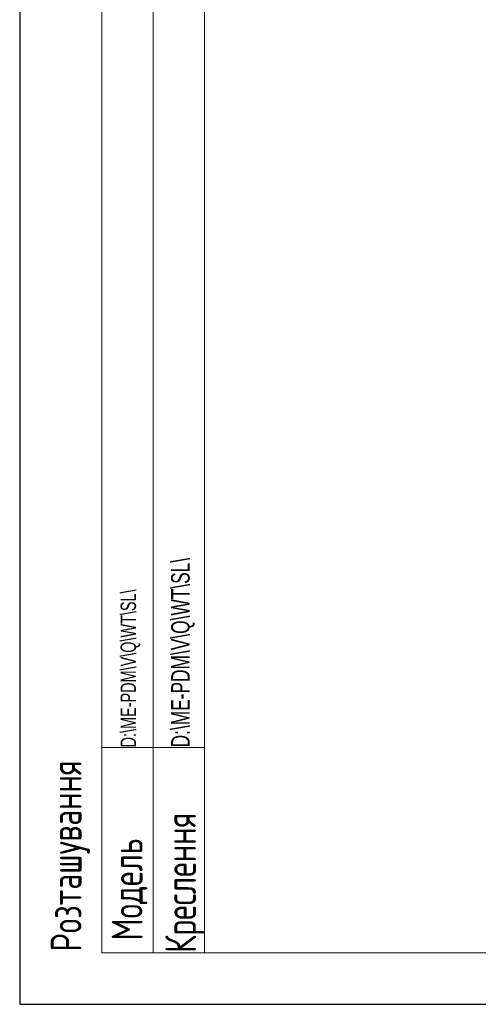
# Model space of a CAD drawing. Header units: millimetres. Extents: x 0 to 553, y -4 to 396.
# Tile 1 of 32: x 0 to 45, y 0 to 96. Entities that reach past the tile are written whole.
import ezdxf

# ---------------------------------------------------------------- set-up
doc = ezdxf.new("R2010")
doc.units = ezdxf.units.MM
doc.layers.add('ЗМІННІ', color=156, linetype='Continuous')
doc.layers.add('ТЕКСТ', color=5, linetype='Continuous')
doc.layers.add('ЛІНІЇ', color=96, linetype='Continuous', lineweight=15)
doc.styles.add('SLDTEXTSTYLE0', font='TXT', dxfattribs={"width": 0.7, "bigfont": 'bigfont'})
doc.styles.add('SLDTEXTSTYLE2', font='TXT', dxfattribs={"width": 0.7})

msp = doc.modelspace()

# ---------------------------------------------------------------- linework, layer by layer
at = {"layer": 'ЛІНІЇ'}
for p, q in [((18.0001, 291.9998), (18.0001, 4.9998)), ((8.0001, 189.9998), (8.0001, 4.9998)), ((13.0001, 189.9998), (13.0001, 4.9998)), ((8.0001, 4.9998), (415.0001, 4.9998))]:
    msp.add_line(p, q, dxfattribs=at)
at = {"layer": 'ЛІНІЇ', "lineweight": 0}
msp.add_line((8.0001, 24.9998), (18.0001, 24.9998), dxfattribs=at)
at = {"layer": 'ТЕКСТ'}
for p, q in [((0.0001, 296.9998), (0.0001, -0.0002)), ((0.0001, -0.0002), (420.0001, -0.0002))]:
    msp.add_line(p, q, dxfattribs=at)

# ---------------------------------------------------------------- texts
at = {"color": 7, "linetype": 'Continuous', "lineweight": 0, "char_height": 3, "attachment_point": 1, "rotation": 90, "style": 'SLDTEXTSTYLE0'}
for s, insert in [('\\M+18451\\M+18480\\M+18478\\M+18484\\M+18470\\M+1848A\\M+18485\\M+18472\\M+18470\\M+1847E\\M+1847E\\M+18491', (3.0209, 5.1269)), ('\\M+1844B\\M+18482\\M+18475\\M+18483\\M+1847C\\M+18475\\M+1847E\\M+1847E\\M+18491', (14.1622, 4.9998)), ('\\M+1844D\\M+18480\\M+18474\\M+18475\\M+1847C\\M+1848E', (8.9632, 6.2083))]:
    msp.add_mtext(s, dxfattribs=dict(at, insert=insert))
at = {"layer": 'ЗМІННІ', "attachment_point": 1, "rotation": 90, "style": 'SLDTEXTSTYLE2'}
for insert, char_height in [((14.7443, 24.9998), 1.8), ((9.8235, 24.9998), 1.5)]:
    msp.add_mtext('D:\\\\ME-PDM\\\\V\\\\Q\\\\WT\\\\SL\\\\', dxfattribs=dict(at, insert=insert, char_height=char_height))

doc.saveas('drawing.dxf')
